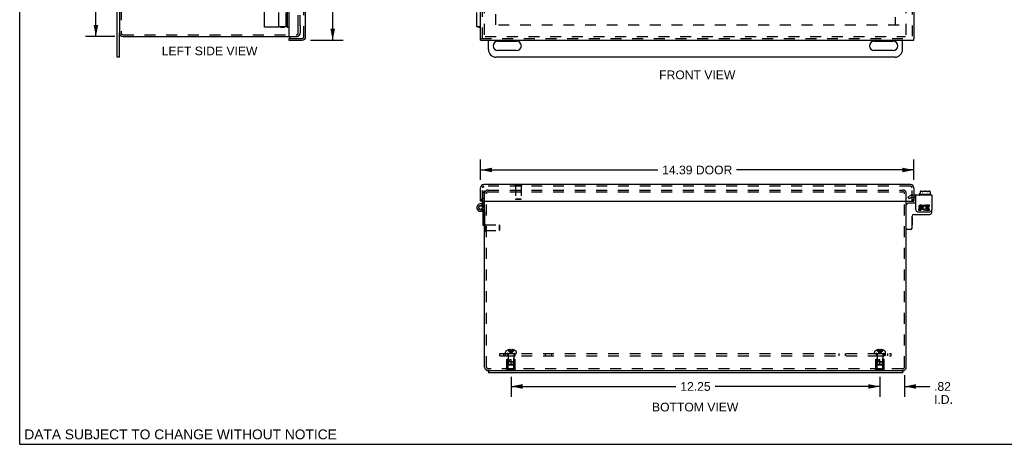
# Model space of a CAD drawing. Header units: inches. Extents: x 0 to 65.4, y 0 to 42.3.
# Tile 1 of 7: x 0 to 32.7, y 0 to 14.1. Entities that reach past the tile are written whole.
import ezdxf

# ---------------------------------------------------------------- set-up
doc = ezdxf.new("R2010")
doc.units = ezdxf.units.IN
doc.header["$LTSCALE"] = 3.596154
doc.header["$MEASUREMENT"] = 0
doc.linetypes.add('HIDDEN', pattern=[0.2, 0.1, -0.1])
doc.layers.get('0').update_dxf_attribs({"linetype": 'CONTINUOUS'})
for name, color, linetype in [('DEFAULT_2', 8, 'HIDDEN'), ('DIMENSIONS', 7, 'CONTINUOUS'), ('DOOR_ASSEMBLY', 7, 'CONTINUOUS'), ('SUBPANEL', 7, 'CONTINUOUS')]:
    doc.layers.add(name, color=color, linetype=linetype)
doc.styles.get("Standard").update_dxf_attribs({"font": 'arial.ttf'})
doc.dimstyles.new('DIMSTYLE_1', dxfattribs={"dimtxt": 0.288462, "dimasz": 0.384615, "dimexe": 0.09, "dimexo": 0.07, "dimgap": 0.0375, "dimtad": 0, "dimtih": 1, "dimtoh": 1, "dimzin": 4, "dimdsep": 46, "dimtxsty": 'Standard', "dimblk": '_FILLED', "dimblk1": '_FILLED', "dimblk2": '_FILLED', "dimcen": 0.09, "dimazin": 1, "dimtfac": 1, "dimtdec": 3, "dimtofl": 0, "dimtmove": 0, "dimatfit": 3, "dimldrblk": '_FILLED', "dimfxl": 0, "dimtolj": 1, "dimtzin": 4, "dimarcsym": 0})

# ---------------------------------------------------------------- blocks, each defined once
blk = doc.blocks.new('_FILLED')
at = {"color": 0, "linetype": 'ByBlock'}
blk.add_solid([(0, 0), (-1, 0.2), (-1, -0.2)], dxfattribs=at)
blk = doc.blocks.new('*D1')
at = {"layer": 'DIMENSIONS', "color": 2, "linetype": 'Continuous'}
for p, q in [((9.653, 29.799), (10.739, 29.799)), ((10.393, 29.799), (10.393, 22.07)), ((10.393, 13.424), (10.393, 21.06)), ((9.653, 13.424), (10.739, 13.424))]:
    blk.add_line(p, q, dxfattribs=at)
at = {"layer": 'DIMENSIONS', "color": 2, "linetype": 'Continuous', "xscale": 0.3846153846, "yscale": 0.3846153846, "zscale": 0.3846153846}
for p, rotation in [((10.393, 29.799), 90), ((10.393, 13.424), 270)]:
    blk.add_blockref('_FILLED', p, dxfattribs=dict(at, rotation=rotation))
at = {"layer": 'DIMENSIONS', "color": 2, "linetype": 'Continuous', "insert": (10.393, 21.926), "char_height": 0.2885, "width": 1.20746, "attachment_point": 2, "line_spacing_factor": 0.9}
blk.add_mtext('16.38\\PDOOR', dxfattribs=at)
blk = doc.blocks.new('*D2')
at = {"layer": 'DIMENSIONS', "color": 2, "linetype": 'Continuous'}
for p, q in [((15.303, 8.791), (15.303, 9.46)), ((29.688, 8.791), (29.688, 9.46)), ((15.303, 9.114), (21.188, 9.114)), ((29.688, 9.114), (23.804, 9.114))]:
    blk.add_line(p, q, dxfattribs=at)
at = {"layer": 'DIMENSIONS', "color": 2, "linetype": 'Continuous', "xscale": 0.3846153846, "yscale": 0.3846153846, "zscale": 0.3846153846, "rotation": 180}
blk.add_blockref('_FILLED', (15.303, 9.114), dxfattribs=at)
at = {"layer": 'DIMENSIONS', "color": 2, "linetype": 'Continuous', "xscale": 0.3846153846, "yscale": 0.3846153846, "zscale": 0.3846153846}
blk.add_blockref('_FILLED', (29.688, 9.114), dxfattribs=at)
at = {"layer": 'DIMENSIONS', "color": 2, "linetype": 'Continuous', "insert": (22.496, 9.258), "char_height": 0.2885, "width": 2.32699, "attachment_point": 2, "line_spacing_factor": 0.9}
blk.add_mtext('14.39 DOOR', dxfattribs=at)
blk = doc.blocks.new('*D10')
at = {"layer": 'DIMENSIONS', "color": 2, "linetype": 'Continuous'}
for p, q in [((3.161, 29.674), (2.186, 29.674)), ((2.532, 29.674), (2.532, 21.9)), ((2.532, 13.549), (2.532, 21.323)), ((3.161, 13.549), (2.186, 13.549))]:
    blk.add_line(p, q, dxfattribs=at)
at = {"layer": 'DIMENSIONS', "color": 2, "linetype": 'Continuous', "xscale": 0.3846153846, "yscale": 0.3846153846, "zscale": 0.3846153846}
for p, rotation in [((2.532, 29.674), 90), ((2.532, 13.549), 270)]:
    blk.add_blockref('_FILLED', p, dxfattribs=dict(at, rotation=rotation))
at = {"layer": 'DIMENSIONS', "color": 2, "linetype": 'Continuous', "insert": (2.532, 21.756), "char_height": 0.2885, "width": 1.00801, "attachment_point": 2, "line_spacing_factor": 0.9}
blk.add_mtext('16.13', dxfattribs=at)
blk = doc.blocks.new('*D14')
at = {"layer": 'DIMENSIONS', "color": 2, "linetype": 'Continuous'}
for p, q in [((16.313, 2.239), (16.313, 1.575)), ((28.563, 2.239), (28.563, 1.575)), ((16.313, 1.922), (21.79, 1.922)), ((28.563, 1.922), (23.087, 1.922))]:
    blk.add_line(p, q, dxfattribs=at)
at = {"layer": 'DIMENSIONS', "color": 2, "linetype": 'Continuous', "xscale": 0.3846153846, "yscale": 0.3846153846, "zscale": 0.3846153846, "rotation": 180}
blk.add_blockref('_FILLED', (16.313, 1.922), dxfattribs=at)
at = {"layer": 'DIMENSIONS', "color": 2, "linetype": 'Continuous', "xscale": 0.3846153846, "yscale": 0.3846153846, "zscale": 0.3846153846}
blk.add_blockref('_FILLED', (28.563, 1.922), dxfattribs=at)
at = {"layer": 'DIMENSIONS', "color": 2, "linetype": 'Continuous', "insert": (22.438, 2.066), "char_height": 0.2885, "width": 1.00801, "attachment_point": 2, "line_spacing_factor": 0.9}
blk.add_mtext('12.25', dxfattribs=at)
blk = doc.blocks.new('*D15')
at = {"layer": 'DIMENSIONS', "color": 2, "linetype": 'Continuous'}
for p, q in [((29.378, 2.299), (29.378, 1.575)), ((28.563, 2.237), (28.563, 1.575)), ((28.563, 1.922), (27.794, 1.922)), ((29.378, 1.922), (30.216, 1.922))]:
    blk.add_line(p, q, dxfattribs=at)
at = {"layer": 'DIMENSIONS', "color": 2, "linetype": 'Continuous', "xscale": 0.3846153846, "yscale": 0.3846153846, "zscale": 0.3846153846}
blk.add_blockref('_FILLED', (28.563, 1.922), dxfattribs=at)
at = {"layer": 'DIMENSIONS', "color": 2, "linetype": 'Continuous', "xscale": 0.3846153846, "yscale": 0.3846153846, "zscale": 0.3846153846, "rotation": 180}
blk.add_blockref('_FILLED', (29.378, 1.922), dxfattribs=at)
at = {"layer": 'DIMENSIONS', "color": 2, "linetype": 'Continuous', "insert": (30.36, 2.066), "char_height": 0.2885, "width": 0.62518, "attachment_point": 1, "line_spacing_factor": 0.9}
blk.add_mtext('.82\\PI.D.', dxfattribs=at)

msp = doc.modelspace()

# ---------------------------------------------------------------- linework, layer by layer
at = {"color": 7, "linetype": 'Continuous'}
for p, q in [((0, 0), (0, 42.308)), ((3.31, 12.861), (3.31, 13.669)), ((15.563, 13.111), (15.563, 13.424)), ((29.313, 13.111), (29.313, 13.424)), ((15.876, 13.393), (16.501, 13.393)), ((16.501, 13.08), (15.876, 13.08)), ((28.376, 13.393), (29.001, 13.393)), ((29.001, 13.08), (28.376, 13.08)), ((3.31, 12.861), (3.235, 12.861)), ((29.063, 12.861), (15.813, 12.861)), ((29.751, 8.199), (29.688, 8.199)), ((29.865, 8.288), (29.865, 8.284)), ((30.251, 8.298), (29.875, 8.298)), ((29.884, 8.347), (29.901, 8.347)), ((29.884, 8.298), (29.884, 8.347)), ((29.901, 8.4), (29.901, 8.347)), ((29.922, 8.408), (30.204, 8.408)), ((30.226, 8.4), (30.226, 8.347)), ((30.226, 8.347), (30.242, 8.347)), ((30.242, 8.298), (30.242, 8.347)), ((30.261, 8.288), (30.261, 8.284)), ((29.751, 8.011), (29.498, 8.011)), ((29.628, 7.176), (29.628, 7.576)), ((29.633, 7.545), (29.628, 7.545)), ((29.633, 7.545), (29.633, 7.289)), ((29.688, 7.636), (30.222, 7.636)), ((30.282, 7.696), (30.282, 7.788)), ((15.434, 7.07), (15.434, 7.271)), ((29.633, 7.289), (29.628, 7.289)), ((15.434, 7.07), (15.438, 7.07)), ((29.588, 7.136), (29.448, 7.136)), ((15.563, 2.448), (15.563, 2.373)), ((15.563, 2.448), (29.313, 2.448)), ((29.313, 2.448), (29.313, 2.373)), ((0, 0), (65.385, 0))]:
    msp.add_line(p, q, dxfattribs=at)
at = {"color": 3, "linetype": 'Continuous'}
for p, q in [((3.31, 29.554), (3.31, 13.669)), ((3.235, 12.861), (3.235, 14.611)), ((3.43, 13.549), (8.939, 13.549)), ((30.282, 8.274), (29.688, 8.274)), ((29.751, 7.788), (29.751, 8.274)), ((30.282, 8.274), (30.282, 7.788)), ((15.438, 2.568), (15.438, 8.073)), ((29.438, 2.568), (29.438, 8.073)), ((29.886, 7.85), (29.922, 7.85)), ((29.967, 7.945), (29.897, 7.945)), ((29.897, 7.913), (29.967, 7.913)), ((29.918, 7.881), (29.897, 7.881)), ((29.967, 7.913), (29.967, 7.945)), ((30.066, 7.909), (30.079, 7.939)), ((30.203, 7.945), (30.085, 7.945)), ((30.085, 7.945), (30.085, 7.811)), ((30.117, 7.913), (30.203, 7.913)), ((30.117, 7.881), (30.117, 7.913)), ((30.187, 7.881), (30.117, 7.881)), ((30.117, 7.85), (30.187, 7.85)), ((30.117, 7.817), (30.117, 7.85)), ((30.187, 7.85), (30.187, 7.881)), ((30.203, 7.913), (30.203, 7.945)), ((29.811, 7.728), (30.222, 7.728)), ((29.918, 7.817), (29.848, 7.817)), ((29.848, 7.817), (29.848, 7.784)), ((29.848, 7.784), (29.918, 7.784)), ((30.085, 7.811), (30.075, 7.825)), ((30.085, 7.794), (30.085, 7.784)), ((30.085, 7.784), (30.203, 7.784)), ((30.203, 7.817), (30.117, 7.817)), ((30.203, 7.784), (30.203, 7.817)), ((15.563, 2.448), (15.558, 2.448)), ((29.313, 2.373), (15.563, 2.373)), ((29.318, 2.448), (29.313, 2.448))]:
    msp.add_line(p, q, dxfattribs=at)
at = {"color": 7, "linetype": 'Continuous'}
for points in [[(29.922, 8.408), (29.919, 8.408), (29.915, 8.407), (29.911, 8.405), (29.908, 8.404), (29.904, 8.402), (29.901, 8.4)], [(29.97, 8.388), (29.968, 8.391), (29.966, 8.393), (29.963, 8.395), (29.961, 8.397), (29.958, 8.399), (29.955, 8.4), (29.951, 8.401), (29.948, 8.403), (29.944, 8.403), (29.94, 8.404), (29.936, 8.405), (29.932, 8.405), (29.928, 8.405), (29.924, 8.405), (29.92, 8.405), (29.916, 8.404), (29.912, 8.403), (29.908, 8.403), (29.904, 8.402), (29.901, 8.4)], [(29.97, 8.388), (29.971, 8.388), (29.971, 8.387), (29.972, 8.387), (29.973, 8.387), (29.974, 8.387), (29.975, 8.387), (29.976, 8.387), (29.977, 8.387), (29.978, 8.388), (29.979, 8.388)], [(30.148, 8.388), (30.143, 8.391), (30.139, 8.393), (30.134, 8.395), (30.129, 8.397), (30.124, 8.398), (30.119, 8.4), (30.114, 8.401), (30.108, 8.402), (30.103, 8.403), (30.098, 8.403), (30.092, 8.404), (30.087, 8.404), (30.081, 8.405), (30.076, 8.405), (30.071, 8.405), (30.065, 8.405), (30.06, 8.405), (30.055, 8.405), (30.05, 8.405), (30.045, 8.405), (30.04, 8.404), (30.035, 8.404), (30.03, 8.403), (30.026, 8.403), (30.021, 8.402), (30.016, 8.401), (30.011, 8.401), (30.006, 8.399), (30.002, 8.398), (29.997, 8.397), (29.992, 8.395), (29.988, 8.393), (29.983, 8.391), (29.979, 8.388)], [(30.157, 8.388), (30.156, 8.388), (30.155, 8.387), (30.155, 8.387), (30.154, 8.387), (30.153, 8.387), (30.152, 8.387), (30.151, 8.387), (30.15, 8.387), (30.149, 8.388), (30.148, 8.388)], [(30.226, 8.4), (30.223, 8.401), (30.221, 8.402), (30.218, 8.403), (30.216, 8.403), (30.214, 8.404), (30.211, 8.404), (30.209, 8.404), (30.206, 8.405), (30.204, 8.405), (30.201, 8.405), (30.199, 8.405), (30.196, 8.405), (30.194, 8.405), (30.191, 8.405), (30.189, 8.404), (30.186, 8.404), (30.183, 8.404), (30.181, 8.403), (30.178, 8.402), (30.176, 8.402), (30.173, 8.401), (30.171, 8.4), (30.168, 8.398), (30.166, 8.397), (30.163, 8.395), (30.161, 8.393), (30.159, 8.391), (30.157, 8.388)], [(30.226, 8.4), (30.224, 8.401), (30.222, 8.403), (30.22, 8.404), (30.218, 8.405), (30.215, 8.405), (30.213, 8.406), (30.211, 8.407), (30.209, 8.407), (30.206, 8.408), (30.204, 8.408)]]:
    msp.add_lwpolyline(points, dxfattribs=at)
at = {"color": 3, "linetype": 'Continuous'}
for centre, radius, start, end in [((3.43, 13.669), 0.12, 180, 270), ((29.897, 7.897), 0.0483, 90, 257.4227), ((29.897, 7.897), 0.0161, 90, 270), ((29.918, 7.833), 0.0483, 270, 90), ((29.916, 7.832), 0.0185, 353.4521, 71.7546), ((30.047, 7.865), 0.0805, 66.5974, 251.8782), ((30.047, 7.865), 0.0483, 66.5974, 305.1108), ((29.811, 7.788), 0.06, 180, 270), ((29.918, 7.833), 0.0161, 270, 351.2347), ((30.047, 7.863), 0.0789, 251.419, 296.1954), ((30.047, 7.865), 0.0805, 295.7361, 297.8522), ((30.222, 7.788), 0.06, 270, 360), ((15.558, 2.568), 0.12, 180, 270), ((29.318, 2.568), 0.12, 270, 360)]:
    msp.add_arc(centre, radius, start, end, dxfattribs=at)
at = {"color": 7, "linetype": 'Continuous'}
for centre, radius, start, end in [((15.813, 13.111), 0.25, 180, 270), ((15.876, 13.236), 0.156, 90, 270), ((16.501, 13.236), 0.156, 270, 90), ((28.376, 13.236), 0.156, 90, 270), ((29.001, 13.236), 0.156, 270, 90), ((29.063, 13.111), 0.25, 270, 360), ((29.875, 8.288), 0.01, 90, 180), ((29.875, 8.284), 0.01, 180, 270), ((30.251, 8.288), 0.01, 0, 90), ((30.251, 8.284), 0.01, 270, 360), ((29.498, 7.951), 0.06, 90, 180), ((29.688, 7.576), 0.06, 90, 180), ((30.222, 7.696), 0.06, 270, 360), ((29.448, 7.146), 0.01, 180, 270), ((29.588, 7.176), 0.04, 270, 360)]:
    msp.add_arc(centre, radius, start, end, dxfattribs=at)
at = {"layer": 'DEFAULT_2', "color": 8, "linetype": 'HIDDEN'}
for p, q in [((3.37, 29.554), (3.37, 13.669)), ((9.25, 13.899), (9.25, 29.562)), ((9.31, 13.899), (9.31, 29.562)), ((15.438, 13.609), (15.438, 29.652)), ((15.813, 13.932), (15.813, 29.435)), ((29.438, 13.609), (29.438, 29.614)), ((29.063, 29.291), (29.063, 13.932)), ((9.25, 13.661), (9.25, 13.899)), ((9.31, 13.898), (9.31, 13.661)), ((29.199, 13.924), (15.677, 13.924)), ((3.43, 13.609), (9.198, 13.609)), ((8.939, 13.549), (9.198, 13.549)), ((15.46, 13.549), (29.416, 13.549)), ((15.438, 8.073), (15.438, 8.336)), ((15.498, 2.568), (15.498, 8.336)), ((15.55, 8.448), (29.326, 8.448)), ((15.55, 8.388), (29.326, 8.388)), ((29.378, 2.568), (29.378, 8.336)), ((29.438, 8.073), (29.438, 8.336)), ((29.501, 8.221), (29.575, 8.264)), ((29.539, 8.156), (29.501, 8.221)), ((29.613, 8.199), (29.539, 8.156)), ((29.688, 8.274), (29.613, 8.274)), ((29.688, 8.199), (29.613, 8.199)), ((15.434, 7.271), (15.434, 7.326)), ((15.434, 7.326), (15.452, 7.326)), ((15.452, 7.07), (15.452, 7.326)), ((15.452, 7.292), (15.924, 7.292)), ((15.924, 7.292), (15.924, 7.104)), ((15.934, 7.282), (15.924, 7.292)), ((15.934, 7.282), (15.934, 7.114)), ((15.438, 7.07), (15.452, 7.07)), ((15.452, 7.104), (15.924, 7.104)), ((15.934, 7.114), (15.924, 7.104)), ((16.127, 3.018), (16.127, 3.065)), ((16.127, 3.018), (16.5, 3.018)), ((16.173, 2.464), (16.173, 2.943)), ((16.173, 2.943), (16.453, 2.943)), ((16.218, 2.933), (16.208, 2.943)), ((16.214, 3.131), (16.214, 3.132)), ((16.215, 3.132), (16.214, 3.131)), ((16.298, 3.132), (16.215, 3.132)), ((16.219, 2.99), (16.219, 2.743)), ((16.245, 3.132), (16.245, 3.142)), ((16.278, 3.132), (16.278, 3.147)), ((16.298, 3.132), (16.298, 3.142)), ((16.298, 3.132), (16.3, 3.109)), ((16.298, 3.132), (16.298, 3.131)), ((16.303, 3.132), (16.298, 3.131)), ((16.3, 3.11), (16.302, 3.088)), ((16.302, 3.088), (16.305, 3.067)), ((16.305, 3.067), (16.307, 3.047)), ((16.329, 3.132), (16.327, 3.109)), ((16.329, 3.142), (16.329, 3.132)), ((16.329, 3.132), (16.329, 3.131)), ((16.412, 3.132), (16.329, 3.132)), ((16.348, 3.132), (16.348, 3.147)), ((16.382, 3.132), (16.382, 3.142)), ((16.407, 2.99), (16.407, 2.743)), ((16.408, 2.933), (16.418, 2.943)), ((16.412, 3.132), (16.413, 3.131)), ((16.413, 3.132), (16.413, 3.131)), ((16.453, 2.464), (16.453, 2.943)), ((16.5, 3.018), (16.5, 3.065)), ((28.377, 3.018), (28.377, 3.065)), ((28.377, 3.018), (28.75, 3.018)), ((28.423, 2.943), (28.703, 2.943)), ((28.423, 2.464), (28.423, 2.943)), ((28.468, 2.933), (28.458, 2.943)), ((28.464, 3.131), (28.464, 3.132)), ((28.465, 3.132), (28.464, 3.131)), ((28.548, 3.132), (28.465, 3.132)), ((28.469, 2.99), (28.469, 2.743)), ((28.495, 3.132), (28.495, 3.142)), ((28.528, 3.132), (28.528, 3.147)), ((28.548, 3.132), (28.548, 3.142)), ((28.548, 3.132), (28.55, 3.109)), ((28.548, 3.132), (28.548, 3.131)), ((28.55, 3.11), (28.552, 3.088)), ((28.552, 3.088), (28.555, 3.067)), ((28.555, 3.067), (28.557, 3.047)), ((28.579, 3.132), (28.577, 3.109)), ((28.579, 3.142), (28.579, 3.132)), ((28.662, 3.132), (28.579, 3.132)), ((28.579, 3.132), (28.579, 3.131)), ((28.598, 3.132), (28.598, 3.147)), ((28.632, 3.132), (28.632, 3.142)), ((28.657, 2.99), (28.657, 2.743)), ((28.658, 2.933), (28.668, 2.943)), ((28.663, 3.131), (28.662, 3.132)), ((28.663, 3.132), (28.663, 3.131)), ((28.703, 2.464), (28.703, 2.943)), ((28.75, 3.018), (28.75, 3.065)), ((16.218, 2.506), (16.218, 2.933)), ((16.408, 2.933), (16.218, 2.933)), ((16.228, 2.653), (16.219, 2.743)), ((16.407, 2.743), (16.219, 2.743)), ((16.239, 2.643), (16.228, 2.653)), ((16.398, 2.653), (16.228, 2.653)), ((16.239, 2.643), (16.387, 2.643)), ((16.313, 2.643), (16.313, 2.823)), ((16.313, 2.743), (16.407, 2.743)), ((16.387, 2.643), (16.398, 2.653)), ((16.398, 2.653), (16.407, 2.743)), ((16.408, 2.506), (16.408, 2.933)), ((28.658, 2.933), (28.468, 2.933)), ((28.468, 2.506), (28.468, 2.933)), ((28.657, 2.743), (28.469, 2.743)), ((28.478, 2.653), (28.469, 2.743)), ((28.648, 2.653), (28.478, 2.653)), ((28.489, 2.643), (28.478, 2.653)), ((28.489, 2.643), (28.637, 2.643)), ((28.563, 2.643), (28.563, 2.823)), ((28.563, 2.743), (28.657, 2.743)), ((28.637, 2.643), (28.648, 2.653)), ((28.648, 2.653), (28.657, 2.743)), ((28.658, 2.506), (28.658, 2.933)), ((29.318, 2.508), (15.558, 2.508)), ((16.157, 2.443), (16.157, 2.464)), ((16.469, 2.464), (16.157, 2.464)), ((16.469, 2.443), (16.157, 2.443)), ((16.218, 2.506), (16.408, 2.506)), ((16.313, 2.443), (16.313, 2.464)), ((16.469, 2.443), (16.469, 2.464)), ((28.719, 2.464), (28.407, 2.464)), ((28.407, 2.443), (28.407, 2.464)), ((28.719, 2.443), (28.407, 2.443)), ((28.468, 2.506), (28.658, 2.506)), ((28.563, 2.443), (28.563, 2.464)), ((28.719, 2.443), (28.719, 2.464))]:
    msp.add_line(p, q, dxfattribs=at)
for points in [[(16.214, 3.131), (16.228, 3.109), (16.243, 3.088), (16.259, 3.067), (16.276, 3.047), (16.294, 3.027), (16.313, 3.008)], [(16.278, 3.147), (16.274, 3.147), (16.27, 3.146), (16.266, 3.146), (16.262, 3.145), (16.258, 3.144), (16.254, 3.144), (16.249, 3.143), (16.245, 3.142)], [(16.245, 3.132), (16.254, 3.11), (16.264, 3.088), (16.276, 3.067), (16.287, 3.047), (16.3, 3.027), (16.313, 3.008)], [(16.298, 3.142), (16.295, 3.143), (16.293, 3.144), (16.291, 3.144), (16.288, 3.145), (16.286, 3.146), (16.283, 3.146), (16.281, 3.146), (16.278, 3.147)], [(16.278, 3.132), (16.283, 3.11), (16.288, 3.088), (16.294, 3.067), (16.3, 3.047), (16.306, 3.027), (16.313, 3.008)], [(16.303, 3.132), (16.308, 3.132), (16.313, 3.132), (16.318, 3.132), (16.324, 3.132), (16.329, 3.131)], [(16.307, 3.047), (16.31, 3.027), (16.313, 3.008)], [(16.307, 3.047), (16.31, 3.027), (16.313, 3.008)], [(16.348, 3.132), (16.343, 3.11), (16.338, 3.088), (16.333, 3.067), (16.327, 3.047), (16.32, 3.027), (16.313, 3.008)], [(16.382, 3.132), (16.372, 3.11), (16.362, 3.088), (16.351, 3.067), (16.339, 3.047), (16.327, 3.027), (16.313, 3.008)], [(16.413, 3.131), (16.399, 3.109), (16.384, 3.088), (16.368, 3.067), (16.351, 3.047), (16.333, 3.027), (16.313, 3.008)], [(16.327, 3.11), (16.324, 3.088), (16.322, 3.067), (16.319, 3.047), (16.316, 3.027), (16.313, 3.008)], [(16.324, 3.088), (16.322, 3.067), (16.319, 3.047), (16.316, 3.027), (16.313, 3.008)], [(16.348, 3.147), (16.346, 3.146), (16.343, 3.146), (16.341, 3.146), (16.339, 3.145), (16.336, 3.144), (16.334, 3.144), (16.331, 3.143), (16.329, 3.142)], [(16.382, 3.142), (16.377, 3.143), (16.373, 3.144), (16.369, 3.144), (16.364, 3.145), (16.36, 3.146), (16.356, 3.146), (16.352, 3.147), (16.348, 3.147)], [(28.464, 3.131), (28.478, 3.109), (28.493, 3.088), (28.509, 3.067), (28.526, 3.047), (28.544, 3.027), (28.563, 3.008)], [(28.528, 3.147), (28.524, 3.147), (28.52, 3.146), (28.516, 3.146), (28.512, 3.145), (28.508, 3.144), (28.504, 3.144), (28.499, 3.143), (28.495, 3.142)], [(28.495, 3.132), (28.504, 3.11), (28.514, 3.088), (28.526, 3.067), (28.537, 3.047), (28.55, 3.027), (28.563, 3.008)], [(28.548, 3.142), (28.545, 3.143), (28.543, 3.144), (28.541, 3.144), (28.538, 3.145), (28.536, 3.146), (28.533, 3.146), (28.531, 3.146), (28.528, 3.147)], [(28.528, 3.132), (28.533, 3.11), (28.538, 3.088), (28.544, 3.067), (28.55, 3.047), (28.556, 3.027), (28.563, 3.008)], [(28.579, 3.131), (28.574, 3.132), (28.568, 3.132), (28.563, 3.132), (28.558, 3.132), (28.553, 3.132), (28.548, 3.131)], [(28.557, 3.047), (28.56, 3.027), (28.563, 3.008)], [(28.557, 3.047), (28.56, 3.027), (28.563, 3.008)], [(28.598, 3.132), (28.593, 3.11), (28.588, 3.088), (28.583, 3.067), (28.577, 3.047), (28.57, 3.027), (28.563, 3.008)], [(28.632, 3.132), (28.622, 3.11), (28.612, 3.088), (28.601, 3.067), (28.589, 3.047), (28.577, 3.027), (28.563, 3.008)], [(28.663, 3.131), (28.649, 3.109), (28.634, 3.088), (28.618, 3.067), (28.601, 3.047), (28.583, 3.027), (28.563, 3.008)], [(28.577, 3.11), (28.574, 3.088), (28.572, 3.067), (28.569, 3.047), (28.566, 3.027), (28.563, 3.008)], [(28.574, 3.088), (28.572, 3.067), (28.569, 3.047), (28.566, 3.027), (28.563, 3.008)], [(28.598, 3.147), (28.596, 3.146), (28.593, 3.146), (28.591, 3.146), (28.589, 3.145), (28.586, 3.144), (28.584, 3.144), (28.581, 3.143), (28.579, 3.142)], [(28.632, 3.142), (28.627, 3.143), (28.623, 3.144), (28.619, 3.144), (28.614, 3.145), (28.61, 3.146), (28.606, 3.146), (28.602, 3.147), (28.598, 3.147)], [(16.228, 2.653), (16.227, 2.665), (16.227, 2.677), (16.226, 2.688), (16.226, 2.7), (16.226, 2.711), (16.227, 2.723), (16.228, 2.733), (16.229, 2.743)], [(16.228, 2.653), (16.231, 2.651), (16.237, 2.646)], [(16.229, 2.743), (16.231, 2.751), (16.234, 2.758), (16.236, 2.764), (16.239, 2.77), (16.242, 2.776), (16.244, 2.781), (16.247, 2.786), (16.25, 2.79), (16.254, 2.794), (16.257, 2.798), (16.26, 2.801), (16.263, 2.804), (16.266, 2.806), (16.269, 2.809), (16.273, 2.811), (16.276, 2.813), (16.279, 2.815), (16.283, 2.817), (16.286, 2.818), (16.29, 2.82), (16.293, 2.821), (16.297, 2.822), (16.301, 2.822), (16.305, 2.823), (16.309, 2.823), (16.313, 2.823)], [(28.478, 2.653), (28.477, 2.665), (28.477, 2.677), (28.476, 2.688), (28.476, 2.7), (28.476, 2.711), (28.477, 2.723), (28.478, 2.733), (28.479, 2.743)], [(28.478, 2.653), (28.481, 2.651), (28.487, 2.646)], [(28.479, 2.743), (28.481, 2.751), (28.484, 2.758), (28.486, 2.764), (28.489, 2.77), (28.492, 2.776), (28.494, 2.781), (28.497, 2.786), (28.5, 2.79), (28.504, 2.794), (28.507, 2.798), (28.51, 2.801), (28.513, 2.804), (28.516, 2.806), (28.519, 2.809), (28.523, 2.811), (28.526, 2.813), (28.529, 2.815), (28.533, 2.817), (28.536, 2.818), (28.54, 2.82), (28.543, 2.821), (28.547, 2.822), (28.551, 2.822), (28.555, 2.823), (28.559, 2.823), (28.563, 2.823)]]:
    msp.add_lwpolyline(points, dxfattribs=at)
for centre, radius, start, end in [((3.43, 13.669), 0.06, 180, 270), ((9.198, 13.661), 0.112, 270, 360), ((9.198, 13.661), 0.052, 270, 360), ((15.55, 8.336), 0.112, 90, 180), ((15.55, 8.336), 0.052, 90, 180), ((29.326, 8.336), 0.112, 0, 90), ((29.326, 8.336), 0.052, 0, 90), ((29.613, 8.199), 0.075, 90, 120), ((16.147, 3.065), 0.02, 133.5138, 180), ((16.313, 2.89), 0.262, 112.3357, 133.5138), ((16.191, 2.99), 0.0282, 0, 90), ((16.313, 2.89), 0.261, 105.1941, 112.0894), ((16.313, 2.89), 0.261, 67.9106, 74.8059), ((16.436, 2.99), 0.0282, 90, 180), ((16.313, 2.89), 0.262, 46.4862, 67.6643), ((16.48, 3.065), 0.02, 0, 46.4862), ((28.397, 3.065), 0.02, 133.5138, 180), ((28.563, 2.89), 0.262, 112.3357, 133.5138), ((28.441, 2.99), 0.0282, 0, 90), ((28.563, 2.89), 0.261, 105.1941, 112.0894), ((28.563, 2.89), 0.261, 67.9106, 74.8059), ((28.686, 2.99), 0.0282, 90, 180), ((28.563, 2.89), 0.262, 46.4862, 67.6643), ((28.73, 3.065), 0.02, 0, 46.4862), ((15.558, 2.568), 0.06, 180, 270), ((29.318, 2.568), 0.06, 270, 360)]:
    msp.add_arc(centre, radius, start, end, dxfattribs=at)
at = {"layer": 'DOOR_ASSEMBLY', "color": 3, "linetype": 'Continuous'}
for p, q in [((8.935, 29.649), (8.935, 13.574)), ((9.495, 13.536), (9.495, 29.687)), ((15.303, 13.484), (15.303, 29.739)), ((29.688, 29.739), (29.688, 13.484)), ((8.604, 13.866), (8.604, 14.349)), ((8.85, 13.866), (8.85, 14.349)), ((15.178, 13.866), (15.178, 14.349)), ((8.85, 13.866), (8.604, 13.866)), ((15.303, 13.866), (15.178, 13.866)), ((8.935, 13.424), (9.383, 13.424)), ((15.303, 13.424), (29.688, 13.424)), ((15.303, 8.073), (15.303, 8.521)), ((29.576, 8.633), (15.415, 8.633)), ((29.688, 8.521), (29.688, 8.073)), ((15.393, 8.073), (29.598, 8.073)), ((15.438, 7.738), (15.423, 7.878)), ((15.424, 8.016), (15.424, 8.073)), ((15.424, 7.878), (15.424, 8.016))]:
    msp.add_line(p, q, dxfattribs=at)
at = {"layer": 'DOOR_ASSEMBLY', "color": 8, "linetype": 'HIDDEN'}
for p, q in [((9.435, 13.536), (9.435, 29.687)), ((15.363, 13.484), (15.363, 29.739)), ((29.628, 29.739), (29.628, 13.484)), ((9.025, 13.484), (9.383, 13.484)), ((15.303, 13.484), (29.688, 13.484)), ((15.363, 8.073), (15.363, 8.521)), ((15.364, 8.073), (15.364, 8.561)), ((15.364, 8.561), (15.424, 8.561)), ((29.576, 8.573), (15.415, 8.573)), ((15.424, 8.073), (15.424, 8.561)), ((16.425, 8.633), (16.425, 8.62)), ((16.425, 8.62), (16.681, 8.62)), ((16.459, 8.62), (16.459, 8.148)), ((16.647, 8.62), (16.647, 8.148)), ((16.681, 8.633), (16.681, 8.62)), ((29.628, 8.073), (29.628, 8.521)), ((15.364, 8.374), (15.424, 8.374)), ((15.364, 8.371), (15.424, 8.371)), ((15.359, 7.973), (15.331, 7.92)), ((15.424, 8.161), (15.364, 8.161)), ((15.424, 8.016), (15.364, 8.016)), ((15.364, 7.97), (15.364, 7.865)), ((15.424, 7.878), (15.424, 7.865)), ((16.469, 8.138), (16.459, 8.148)), ((16.647, 8.148), (16.459, 8.148)), ((16.637, 8.138), (16.469, 8.138)), ((16.637, 8.138), (16.647, 8.148))]:
    msp.add_line(p, q, dxfattribs=at)
at = {"layer": 'DOOR_ASSEMBLY', "color": 7, "linetype": 'Continuous'}
for p, q in [((8.133, 13.861), (8.133, 29.361)), ((8.878, 14.369), (8.878, 13.861)), ((8.595, 13.861), (8.133, 13.861)), ((8.591, 13.866), (8.604, 13.866)), ((8.595, 13.866), (8.595, 13.861)), ((8.665, 13.861), (8.665, 13.866)), ((8.665, 13.861), (8.788, 13.861)), ((8.788, 13.861), (8.788, 13.866)), ((8.878, 13.861), (8.935, 13.861)), ((15.239, 13.861), (15.239, 13.866)), ((15.239, 13.861), (15.301, 13.861)), ((8.935, 13.484), (9.025, 13.484)), ((8.935, 13.484), (8.935, 13.424)), ((15.303, 13.424), (15.303, 13.484)), ((29.688, 13.424), (29.688, 13.484)), ((16.425, 8.638), (16.425, 8.633)), ((16.425, 8.638), (16.681, 8.638)), ((16.681, 8.638), (16.681, 8.633)), ((15.363, 8.073), (15.303, 8.073)), ((15.378, 7.733), (15.363, 7.871)), ((15.364, 8.016), (15.364, 8.073)), ((15.364, 7.97), (15.364, 8.016)), ((15.424, 8.016), (15.364, 8.016)), ((29.628, 8.073), (29.688, 8.073)), ((15.371, 7.763), (15.337, 7.813)), ((15.374, 7.617), (15.374, 7.361)), ((15.374, 7.617), (15.378, 7.617)), ((15.378, 7.733), (15.378, 7.271)), ((15.438, 7.733), (15.378, 7.733)), ((15.438, 7.733), (15.438, 7.271)), ((15.374, 7.361), (15.378, 7.361)), ((15.438, 7.271), (15.378, 7.271))]:
    msp.add_line(p, q, dxfattribs=at)
msp.add_circle((15.301, 7.865), 0.0615, dxfattribs=at)
at = {"layer": 'DOOR_ASSEMBLY', "color": 3, "linetype": 'Continuous'}
for centre, radius, start, end in [((9.025, 13.574), 0.09, 180, 270), ((9.383, 13.536), 0.112, 270, 360), ((15.415, 8.521), 0.112, 90, 180), ((29.576, 8.521), 0.112, 0, 90), ((15.301, 7.865), 0.123, 6, 306.8831), ((15.393, 8.163), 0.09, 180, 270), ((29.598, 8.163), 0.09, 270, 360), ((15.348, 7.729), 0.09, 3.0042, 6)]:
    msp.add_arc(centre, radius, start, end, dxfattribs=at)
at = {"layer": 'DOOR_ASSEMBLY', "color": 8, "linetype": 'HIDDEN'}
for centre, radius, start, end in [((9.383, 13.536), 0.052, 270, 360), ((15.415, 8.521), 0.052, 90, 180), ((29.576, 8.521), 0.052, 0, 90), ((15.301, 7.865), 0.063, 61.5958, 0.1), ((15.301, 7.865), 0.123, 306.8831, 0.1)]:
    msp.add_arc(centre, radius, start, end, dxfattribs=at)
at = {"layer": 'SUBPANEL', "color": 8, "linetype": 'HIDDEN'}
for p, q in [((15.938, 2.943), (15.938, 3.018)), ((15.938, 3.018), (28.938, 3.018)), ((15.938, 2.943), (28.938, 2.943)), ((16.063, 3.018), (16.063, 2.943)), ((16.132, 2.943), (16.132, 3.018)), ((16.188, 3.018), (16.188, 2.943)), ((16.438, 3.018), (16.438, 2.943)), ((17.454, 2.943), (17.454, 3.018)), ((17.672, 2.943), (17.672, 3.018)), ((27.204, 2.943), (27.204, 3.018)), ((27.422, 2.943), (27.422, 3.018)), ((28.438, 3.018), (28.438, 2.943)), ((28.688, 3.018), (28.688, 2.943)), ((28.744, 2.943), (28.744, 3.018)), ((28.813, 3.018), (28.813, 2.943)), ((28.938, 2.943), (28.938, 3.018))]:
    msp.add_line(p, q, dxfattribs=at)

# ---------------------------------------------------------------- texts
at = {"layer": 'DIMENSIONS', "color": 2, "linetype": 'Continuous', "attachment_point": 2, "line_spacing_factor": 0.9}
for s, insert, char_height, width in [('LEFT SIDE VIEW', (6.305, 13.213), 0.28846, 3.172), ('FRONT VIEW', (22.497, 12.419), 0.2885, 2.52431), ('BOTTOM VIEW', (22.428, 1.381), 0.28846, 2.85888), ('DATA SUBJECT TO CHANGE WITHOUT NOTICE', (5.342, 0.494), 0.32692, 10.35702)]:
    msp.add_mtext(s, dxfattribs=dict(at, insert=insert, char_height=char_height, width=width))

# ---------------------------------------------------------------- dimensions: what is measured, and where the dimension line sits
at = {"layer": 'DIMENSIONS', "color": 2, "linetype": 'Continuous'}
for base, p1, p2, angle, text, picture, middle in [((10.392711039, 13.423826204), (9.582717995, 29.798826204), (9.582717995, 13.423826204), 270, '<>\\PDOOR', '*D1', (10.392711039, 21.565047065)), ((28.563308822, 1.921509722), (29.378308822, 2.369235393), (28.563308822, 1.505355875), 180, '<>\\PI.D.', '*D15', (30.673069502, 1.705163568))]:
    dim = msp.add_linear_dim(base=base, p1=p1, p2=p2, angle=angle, text=text, dimstyle='DIMSTYLE_1', dxfattribs=at)
    dim.commit()
    dim.dimension.update_dxf_attribs({"geometry": picture, "text_midpoint": middle, "dimtype": 160})
dim = msp.add_linear_dim(base=(2.532152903, 13.548826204), p1=(3.231256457, 29.673826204), p2=(3.231256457, 13.548826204), angle=270, dimstyle='DIMSTYLE_1', dxfattribs=at)
dim.commit()
dim.dimension.update_dxf_attribs({"geometry": '*D10', "text_midpoint": (2.544408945, 21.609717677), "dimtype": 160})
dim = msp.add_linear_dim(base=(29.688308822, 9.113884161), p1=(15.303308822, 9.530038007), p2=(29.688308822, 9.530038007), text='<> DOOR', dimstyle='DIMSTYLE_1', dxfattribs=at)
dim.commit()
dim.dimension.update_dxf_attribs({"geometry": '*D2', "text_midpoint": (22.495808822, 9.113884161), "dimtype": 160})
dim = msp.add_linear_dim(base=(28.563, 1.922), p1=(16.313, 1.505), p2=(28.563, 1.505), dimstyle='DIMSTYLE_1', dxfattribs=at)
dim.commit()
dim.dimension.update_dxf_attribs({"geometry": '*D14', "text_midpoint": (22.452, 1.92), "dimtype": 160})

doc.saveas('drawing.dxf')
